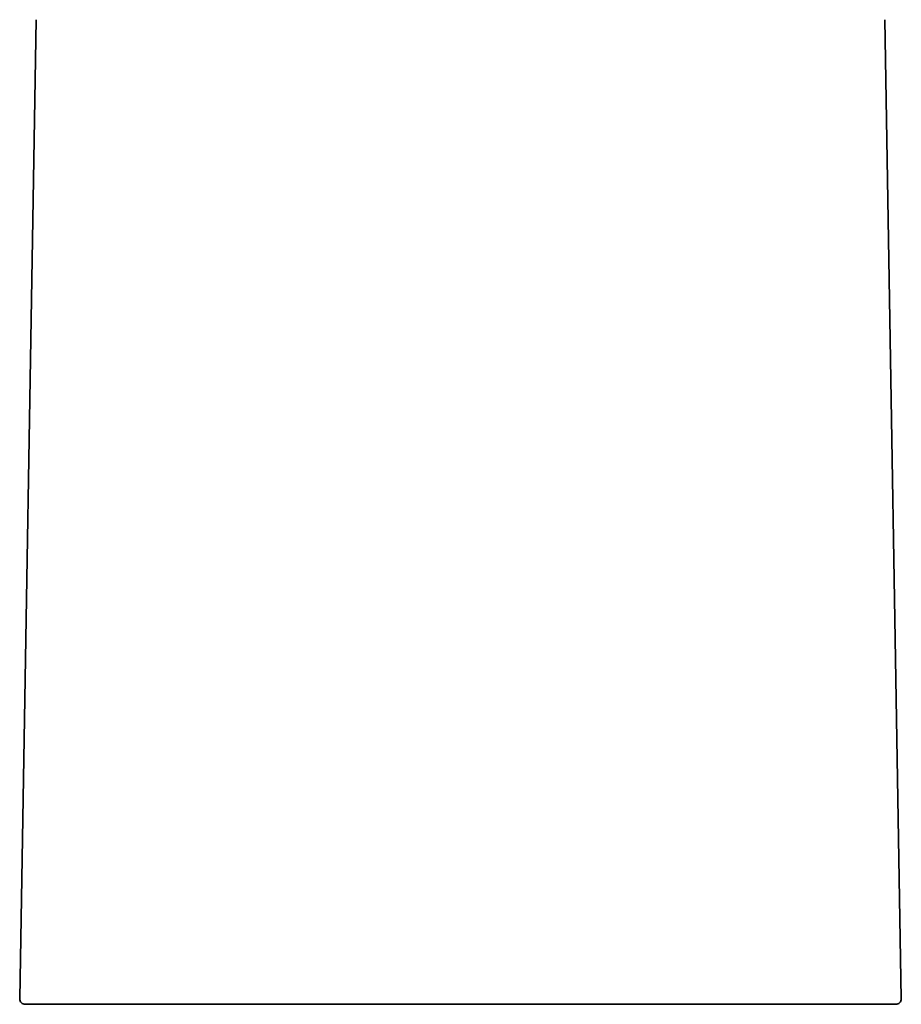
# Model space of a CAD drawing. Header units: millimetres. Extents: x 8 to 542, y 12 to 410.
# Tile 12 of 17: x 261 to 308, y 265 to 317. Entities that reach past the tile are written whole.
import ezdxf

# ---------------------------------------------------------------- set-up
doc = ezdxf.new("R2010")
doc.units = ezdxf.units.MM

msp = doc.modelspace()

# ---------------------------------------------------------------- linework, layer by layer
at = {"color": 7, "linetype": 'Continuous', "lineweight": 35}
for p, q in [((261.875, 317.24), (261.005, 265.067)), ((307.995, 265.067), (307.125, 317.24))]:
    msp.add_line(p, q, dxfattribs=at)
for centre, start, end in [((261.305, 265.062), 179.045, 270), ((307.695, 265.062), 270, 0.955)]:
    msp.add_arc(centre, 0.3, start, end, dxfattribs=at)
for points in [[(261.305, 264.762), (261.305, 264.762), (263.749, 264.762), (272.448, 264.762), (278.348, 264.762), (284.5, 264.762)], [(284.5, 264.762), (290.652, 264.762), (296.552, 264.762), (305.251, 264.762), (307.695, 264.762), (307.695, 264.762)]]:
    msp.add_open_spline(points, degree=3, knots=[0, 0, 0, 0, 0.5, 0.5, 1, 1, 1, 1], dxfattribs=at)

doc.saveas('drawing.dxf')
